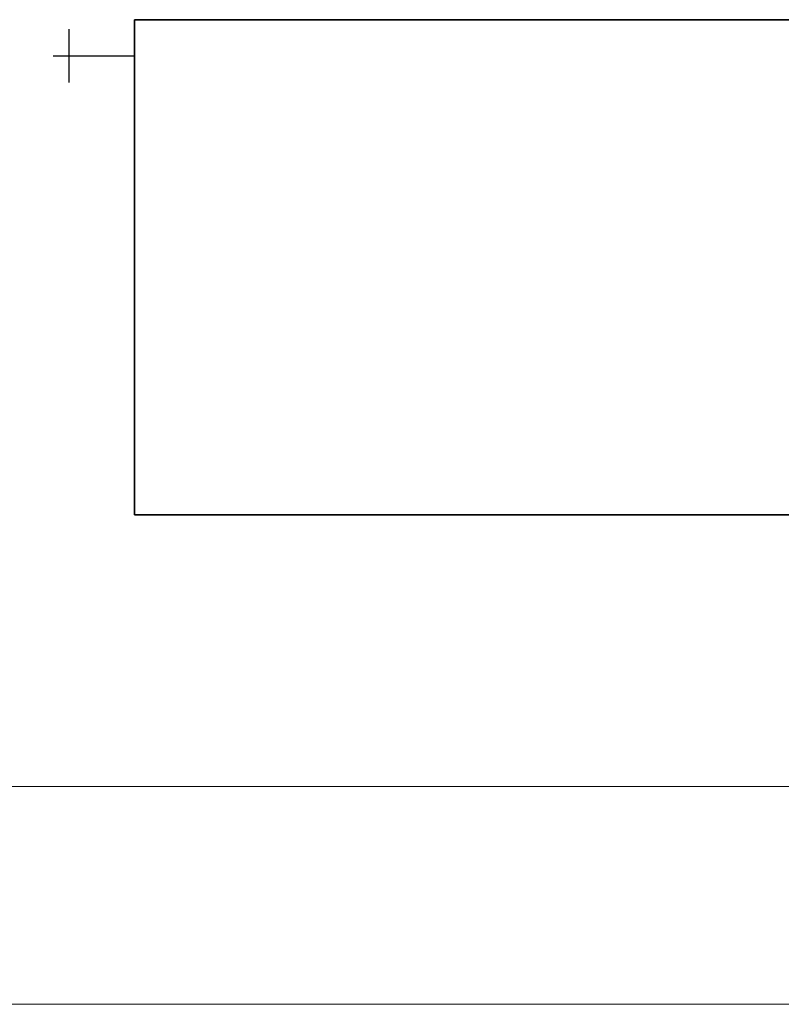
# Model space of a CAD drawing. Header units: millimetres. Extents: x 1279 to 58476, y -6899 to 74987.
# Tile 6 of 157: x 3147 to 3915, y -6899 to -5905. Entities that reach past the tile are written whole.
import ezdxf

# ---------------------------------------------------------------- set-up
doc = ezdxf.new("R2010")
doc.units = ezdxf.units.MM
doc.linetypes.add('phl_thick', pattern=[0])
for name, color, linetype, lineweight in [('UT_SCHÉMA_SYMBOLY', 7, 'Continuous', 25), ('UT_ZAŘÍZENÍ - OT', 3, 'Continuous', 35), ('VZT_50 POPIS - OBECNE', 7, 'Continuous', 5)]:
    doc.layers.add(name, color=color, linetype=linetype, lineweight=lineweight)

msp = doc.modelspace()

# ---------------------------------------------------------------- linework, layer by layer
at = {"layer": 'UT_SCHÉMA_SYMBOLY'}
for p, q in [((3196.54, -5968.5), (3196.54, -5914.5)), ((3180.54, -5941.5), (3262.42, -5941.5))]:
    msp.add_line(p, q, dxfattribs=at)
at = {"layer": 'UT_ZAŘÍZENÍ - OT', "linetype": 'Continuous'}
for p, q in [((3262.42, -6404.96), (3262.42, -5904.96)), ((3262.42, -5904.96), (4462.42, -5904.96)), ((4462.42, -6404.96), (3262.42, -6404.96))]:
    msp.add_line(p, q, dxfattribs=at)
at = {"layer": 'VZT_50 POPIS - OBECNE', "linetype": 'phl_thick'}
for p, q in [((1278.79, -6678.99), (35150.33, -6678.99)), ((1278.79, -6898.99), (35150.33, -6898.99))]:
    msp.add_line(p, q, dxfattribs=at)

doc.saveas('drawing.dxf')
